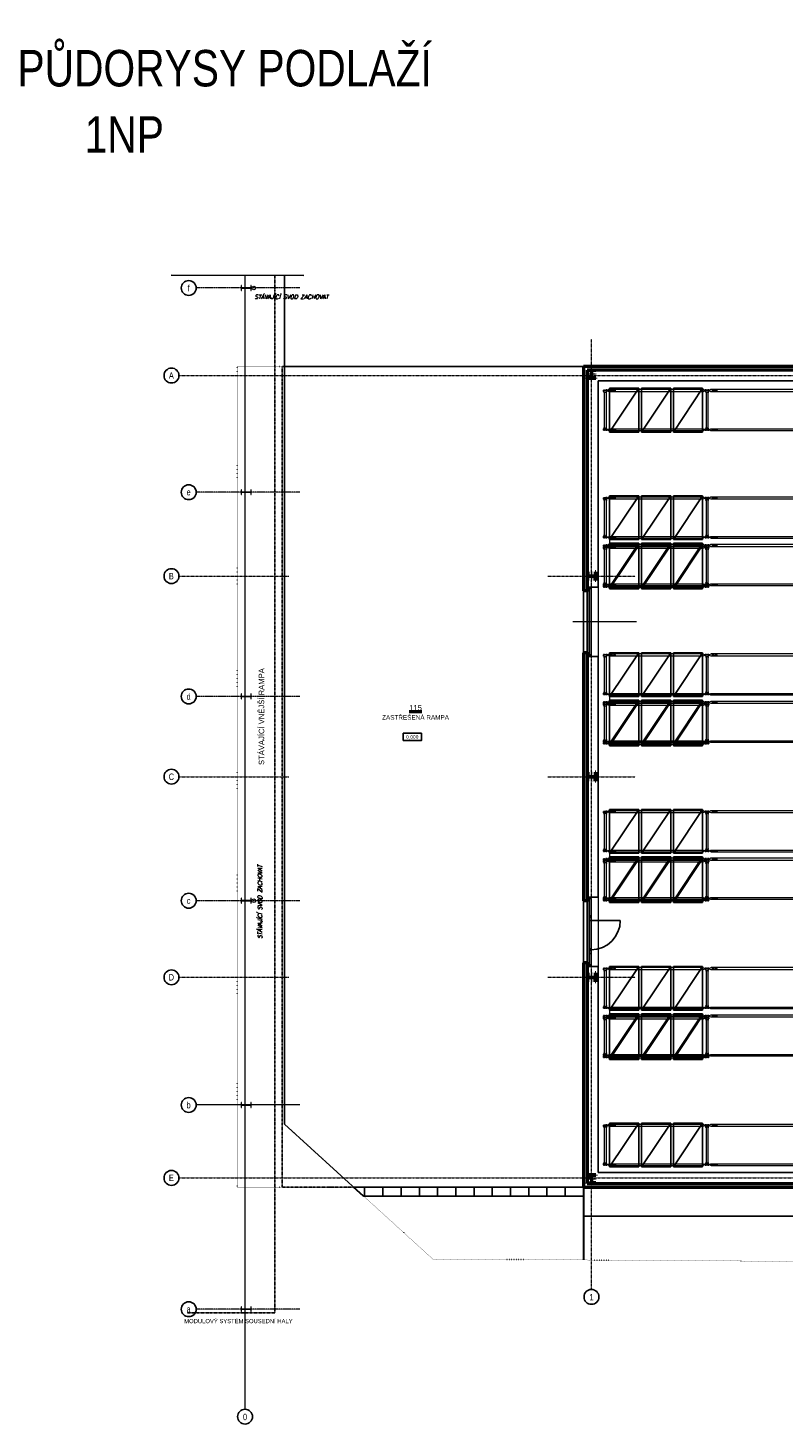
# Model space of a CAD drawing. Header units: millimetres. Extents: x -52574 to 8124, y -11597 to 32980.
# Tile 1 of 7: x -52574 to -31866, y -5299 to 32980. Entities that reach past the tile are written whole.
import ezdxf
from ezdxf.enums import TextEntityAlignment as Align

# ---------------------------------------------------------------- set-up
doc = ezdxf.new("R2010")
doc.units = ezdxf.units.MM
for name, pattern in [('DASHDOT', [25.4, 12.7, -6.35, 0, -6.35]), ('DGN Style 2', [56.260671, 33.756403, -22.504268]), ('DOT', [6.35, 0, -6.35]), ('HRANIČNÍ2', [22.225, 6.35, -3.175, 6.35, -3.175, 0, -3.175]), ('SPOJITÁ', [0])]:
    doc.linetypes.add(name, pattern=pattern)
for name, color, linetype, lineweight in [('10', 1, 'DASHDOT', 18), ('_STAVAJICI KCE', 9, 'Continuous', 9), ('CKDVERE_', 7, 'Continuous', 25), ('CKDVERE_OSY', 1, 'Continuous', 18), ('CKDVERE_PRAH', 7, 'Continuous', 25), ('CKDVERE_ZARUBNE_RAM', 5, 'Continuous', 25), ('CKKOTY_VYS', 3, 'Continuous', 25), ('CKPOPISM', 6, 'Continuous', 50), ('CKPOPISM_POPIS', 3, 'Continuous', 25), ('CKRASTR', 7, 'DASHDOT', 15), ('CKRASTR_POPIS', 3, 'Continuous', 25), ('CKSTENY_NADROVINOU', 7, 'DASHDOT', 25), ('CKSTENY_PODROVINOU', 7, 'Continuous', 25), ('CKSTENY_REZ', 6, 'Continuous', 50), ('CKTEXTY_MALE', 3, 'Continuous', 18), ('CSPROFILY_OSY', 1, 'DASHDOT', 18), ('CSPROFILY_REZY', 4, 'Continuous', 50), ('IN_C_TENKA', 7, 'Continuous', 18), ('pohledy', 7, 'Continuous', 25), ('R-IF_nosniky-silna', 240, 'Continuous', 0), ('základy', 5, 'Continuous', 30)]:
    doc.layers.add(name, color=color, linetype=linetype, lineweight=lineweight)
doc.layers.add('CKDVERE_DORAZ', color=7, linetype='DOT', lineweight=25, plot=False)
doc.layers.add('TECH-PALETY', color=8, linetype='Continuous')
doc.layers.add('TECH-STOJNY', color=5, linetype='Continuous')
doc.styles.add('_TCW_TXTSTY_E', font='SIMPLEX.SHX', dxfattribs={"height": 17.560974})
doc.styles.add('Arial', font='arial.ttf', dxfattribs={"width": 0.8})
doc.styles.add('ISO', font='isocpeur.ttf')
doc.styles.add('KURZIVA', font='italic__.ttf')
doc.styles.get("Standard").update_dxf_attribs({"font": 'arial.ttf'})
doc.linetypes.add('PRERUSENI', pattern='A,60,[100,CADKON.SHX,S=2.5,R=0,X=0,Y=0],-10', length=70)

# ---------------------------------------------------------------- blocks, each defined once
blk = doc.blocks.new('A$C2294005E')
at = {"layer": 'R-IF_nosniky-silna', "linetype": 'Continuous'}
for p, q in [((34, 39), (0, 39)), ((0, 39), (0, 25)), ((0, 25), (4, 25)), ((4, 25), (4, 35)), ((4, 35), (30, 35)), ((30, 35), (30, 21)), ((30, 21), (34, 21)), ((34, 25), (34, 39)), ((36, 25), (34, 25)), ((34, 25), (34, 25)), ((34, 21), (36, 21)), ((38, 25), (36, 25)), ((36, 21), (38, 21)), ((40, 26), (38, 25)), ((38, 21), (40, 20)), ((42, 26), (40, 26)), ((40, 20), (42, 20)), ((44, 26), (42, 26)), ((42, 20), (44, 20)), ((90, 49), (44, 26)), ((44, 20), (90, 1)), ((92, 49), (90, 49)), ((90, 1), (92, 1)), ((94, 49), (92, 49)), ((92, 1), (94, 1)), ((95, 50), (94, 49)), ((94, 1), (95, 0)), ((97, 50), (95, 50)), ((95, 0), (97, 0)), ((99, 50), (97, 50)), ((97, 0), (99, 0)), ((2660, 50), (99, 50)), ((99, 0), (2660, 0)), ((2662, 50), (2660, 50)), ((2660, 0), (2662, 0)), ((2664, 50), (2662, 50)), ((2662, 0), (2664, 0)), ((2666, 49), (2664, 50)), ((2664, 0), (2666, 1)), ((2667, 49), (2666, 49)), ((2666, 1), (2667, 1)), ((2669, 49), (2667, 49)), ((2667, 1), (2669, 1)), ((2715, 26), (2669, 49)), ((2669, 1), (2715, 20)), ((2717, 26), (2715, 26)), ((2715, 20), (2717, 20)), ((2719, 26), (2717, 26)), ((2717, 20), (2719, 20)), ((2721, 25), (2719, 26)), ((2719, 20), (2721, 21)), ((2723, 25), (2721, 25)), ((2721, 21), (2723, 21)), ((2725, 25), (2723, 25)), ((2723, 21), (2725, 21)), ((2726, 25), (2725, 25)), ((2725, 21), (2730, 21)), ((2759, 39), (2726, 39)), ((2726, 39), (2726, 25)), ((2730, 21), (2730, 35)), ((2730, 35), (2755, 35)), ((2755, 35), (2755, 25)), ((2755, 25), (2759, 25)), ((2759, 25), (2759, 39))]:
    blk.add_line(p, q, dxfattribs=at)
at = {"layer": 'R-IF_nosniky-silna', "linetype": 'SPOJITÁ', "style": '_TCW_TXTSTY_E'}
blk.add_text('Txx52-2700', height=17.6, dxfattribs=at).set_placement((119, 31), align=Align.TOP_LEFT)
blk = doc.blocks.new('A$C2FA15031')
at = {"layer": 'TECH-STOJNY', "lineweight": 13}
for p, q in [((0, 1111), (0, 1077)), ((1, 1077), (1, 1111)), ((1, 1074), (19, 1058)), ((20, 1059), (2, 1075)), ((22, 1115), (4, 1115)), ((4, 1113), (22, 1113)), ((17, 1045), (15, 1044)), ((15, 1043), (18, 1043)), ((19, 1038), (15, 1039)), ((15, 1038), (19, 1037)), ((19, 1037), (19, 1038)), ((20, 1056), (20, 1047)), ((21, 1047), (21, 1056)), ((24, 1111), (24, 1107)), ((26, 1107), (26, 1111)), ((32, 1105), (28, 1105)), ((28, 1103), (32, 1103)), ((36, 1105), (32, 1105)), ((32, 1103), (36, 1103)), ((40, 1107), (37, 1105)), ((38, 1104), (41, 1106)), ((50, 1107), (42, 1107)), ((42, 1106), (50, 1106)), ((54, 1104), (51, 1106)), ((52, 1107), (55, 1105)), ((56, 1105), (60, 1105)), ((60, 1103), (56, 1103)), ((60, 1105), (64, 1105)), ((64, 1103), (60, 1103)), ((66, 1107), (66, 1111)), ((68, 1111), (68, 1107)), ((70, 1115), (88, 1115)), ((88, 1113), (70, 1113)), ((71, 1047), (71, 1056)), ((72, 1059), (90, 1075)), ((72, 1056), (72, 1047)), ((91, 1074), (73, 1058)), ((73, 1038), (77, 1039)), ((77, 1038), (73, 1037)), ((73, 1037), (73, 1038)), ((77, 1043), (74, 1043)), ((75, 1045), (77, 1044)), ((91, 1077), (91, 1111)), ((92, 1111), (92, 1077)), ((2792, 1111), (2792, 1077)), ((2793, 1074), (2811, 1058)), ((2794, 1077), (2794, 1111)), ((2812, 1059), (2794, 1075)), ((2814, 1115), (2796, 1115)), ((2796, 1113), (2814, 1113)), ((2809, 1045), (2807, 1044)), ((2807, 1043), (2810, 1043)), ((2811, 1038), (2807, 1039)), ((2807, 1038), (2811, 1037)), ((2811, 1037), (2811, 1038)), ((2812, 1056), (2812, 1047)), ((2813, 1047), (2813, 1056)), ((2817, 1111), (2817, 1107)), ((2818, 1107), (2818, 1111)), ((2825, 1105), (2821, 1105)), ((2821, 1103), (2825, 1103)), ((2828, 1105), (2825, 1105)), ((2825, 1103), (2828, 1103)), ((2832, 1107), (2829, 1105)), ((2830, 1104), (2833, 1106)), ((2842, 1107), (2834, 1107)), ((2834, 1106), (2842, 1106)), ((2846, 1104), (2843, 1106)), ((2844, 1107), (2847, 1105)), ((2848, 1105), (2852, 1105)), ((2852, 1103), (2848, 1103)), ((2852, 1105), (2856, 1105)), ((2856, 1103), (2852, 1103)), ((2858, 1107), (2858, 1111)), ((2860, 1111), (2860, 1107)), ((2862, 1115), (2880, 1115)), ((2880, 1113), (2862, 1113)), ((2863, 1047), (2863, 1056)), ((2864, 1059), (2882, 1075)), ((2864, 1056), (2864, 1047)), ((2883, 1074), (2865, 1058)), ((2865, 1038), (2869, 1039)), ((2869, 1038), (2865, 1037)), ((2865, 1037), (2865, 1038)), ((2869, 1043), (2866, 1043)), ((2867, 1045), (2869, 1044)), ((2883, 1077), (2883, 1111)), ((2884, 1111), (2884, 1077)), ((0, 19), (0, 53)), ((1, 56), (19, 72)), ((1, 53), (1, 19)), ((20, 71), (2, 55)), ((4, 16), (22, 16)), ((22, 15), (4, 15)), ((15, 92), (19, 93)), ((19, 92), (15, 91)), ((15, 87), (18, 87)), ((17, 85), (15, 86)), ((19, 93), (19, 92)), ((20, 74), (20, 83)), ((21, 83), (21, 74)), ((24, 19), (24, 22)), ((26, 22), (26, 19)), ((28, 26), (32, 26)), ((32, 25), (28, 25)), ((32, 26), (36, 26)), ((36, 25), (32, 25)), ((40, 23), (37, 25)), ((38, 26), (41, 24)), ((42, 24), (50, 24)), ((50, 22), (42, 22)), ((54, 26), (51, 24)), ((52, 23), (55, 25)), ((60, 26), (56, 26)), ((56, 25), (60, 25)), ((64, 26), (60, 26)), ((60, 25), (64, 25)), ((66, 22), (66, 19)), ((68, 19), (68, 22)), ((88, 16), (70, 16)), ((70, 15), (88, 15)), ((71, 83), (71, 74)), ((72, 74), (72, 83)), ((72, 71), (90, 55)), ((77, 92), (73, 93)), ((73, 93), (73, 92)), ((73, 92), (77, 91)), ((91, 56), (73, 72)), ((77, 87), (74, 87)), ((75, 85), (77, 86)), ((91, 53), (91, 19)), ((92, 19), (92, 53)), ((2792, 19), (2792, 53)), ((2793, 56), (2811, 72)), ((2812, 71), (2794, 55)), ((2794, 53), (2794, 19)), ((2796, 16), (2814, 16)), ((2814, 15), (2796, 15)), ((2807, 92), (2811, 93)), ((2811, 92), (2807, 91)), ((2807, 87), (2810, 87)), ((2809, 85), (2807, 86)), ((2811, 93), (2811, 92)), ((2812, 74), (2812, 83)), ((2813, 83), (2813, 74)), ((2817, 19), (2817, 22)), ((2818, 22), (2818, 19)), ((2821, 26), (2825, 26)), ((2825, 25), (2821, 25)), ((2825, 26), (2828, 26)), ((2828, 25), (2825, 25)), ((2832, 23), (2829, 25)), ((2830, 26), (2833, 24)), ((2834, 24), (2842, 24)), ((2842, 22), (2834, 22)), ((2846, 26), (2843, 24)), ((2844, 23), (2847, 25)), ((2852, 26), (2848, 26)), ((2848, 25), (2852, 25)), ((2856, 26), (2852, 26)), ((2852, 25), (2856, 25)), ((2858, 22), (2858, 19)), ((2860, 19), (2860, 22)), ((2880, 16), (2862, 16)), ((2862, 15), (2880, 15)), ((2863, 83), (2863, 74)), ((2864, 74), (2864, 83)), ((2864, 71), (2882, 55)), ((2869, 92), (2865, 93)), ((2865, 93), (2865, 92)), ((2865, 92), (2869, 91)), ((2883, 56), (2865, 72)), ((2869, 87), (2866, 87)), ((2867, 85), (2869, 86)), ((2883, 53), (2883, 19)), ((2884, 19), (2884, 53))]:
    blk.add_line(p, q, dxfattribs=at)
at = {"layer": 'TECH-STOJNY', "linetype": 'Continuous', "lineweight": 0}
for p, q in [((21, 1062), (71, 1062)), ((21, 1062), (21, 68)), ((27, 1105), (27, 1104)), ((34, 1105), (34, 1103)), ((58, 1105), (58, 1103)), ((65, 1105), (65, 1104)), ((71, 1062), (71, 68)), ((2813, 1062), (2863, 1062)), ((2813, 1062), (2813, 68)), ((2819, 1105), (2819, 1104)), ((2826, 1105), (2826, 1103)), ((2850, 1105), (2850, 1103)), ((2857, 1105), (2857, 1104)), ((2863, 1062), (2863, 68)), ((21, 68), (71, 68)), ((34, 25), (34, 26)), ((58, 25), (58, 26)), ((65, 25), (65, 26)), ((2813, 68), (2863, 68)), ((2826, 25), (2826, 26)), ((2850, 25), (2850, 26))]:
    blk.add_line(p, q, dxfattribs=at)
at = {"layer": 'TECH-STOJNY', "linetype": 'DGN Style 2', "lineweight": 0, "flags": 128}
for points in [[(17, 1113), (9, 1113), (9, 1115), (17, 1115)], [(75, 1113), (83, 1113), (83, 1115), (75, 1115)], [(2809, 1113), (2801, 1113), (2801, 1115), (2809, 1115)], [(2867, 1113), (2875, 1113), (2875, 1115), (2867, 1115)], [(1, 41), (0, 41), (0, 30), (1, 30)], [(17, 16), (9, 16), (9, 15), (17, 15)], [(75, 16), (83, 16), (83, 15), (75, 15)], [(91, 41), (92, 41), (92, 30), (91, 30)], [(2794, 41), (2792, 41), (2792, 30), (2794, 30)], [(2809, 16), (2801, 16), (2801, 15), (2809, 15)], [(2867, 16), (2875, 16), (2875, 15), (2867, 15)], [(2883, 41), (2884, 41), (2884, 30), (2883, 30)]]:
    blk.add_lwpolyline(points, close=True, dxfattribs=at)
at = {"layer": 'TECH-STOJNY', "linetype": 'DGN Style 2', "flags": 128}
for points in [[(21, 1047), (20, 1047), (20, 1056), (21, 1056)], [(71, 1047), (72, 1047), (72, 1056), (71, 1056)], [(2813, 1047), (2812, 1047), (2812, 1056), (2813, 1056)], [(2863, 1047), (2864, 1047), (2864, 1056), (2863, 1056)], [(21, 83), (20, 83), (20, 74), (21, 74)], [(71, 83), (72, 83), (72, 74), (71, 74)], [(2813, 83), (2812, 83), (2812, 74), (2813, 74)], [(2863, 83), (2864, 83), (2864, 74), (2863, 74)]]:
    blk.add_lwpolyline(points, close=True, dxfattribs=at)
at = {"layer": 'TECH-STOJNY', "linetype": 'Continuous', "lineweight": 13}
for centre, radius, start, end in [((4, 1111), 4, 90, 180), ((4, 1111), 2.5, 90, 180), ((16, 1056), 3.5, 0, 37.9772), ((22, 1111), 4, 0, 90), ((64, 1107), 4, 270, 0), ((64, 1107), 2.5, 270, 0), ((70, 1111), 2.5, 90, 180), ((76, 1055), 5, 142.0228, 180), ((87, 1077), 3.5, 322.0228, 0), ((87, 1077), 5, 322.0228, 0), ((2796, 1111), 4, 90, 180), ((2796, 1111), 2.5, 90, 180), ((2808, 1056), 3.5, 0, 37.9772), ((2814, 1111), 4, 0, 90), ((2856, 1107), 4, 270, 0), ((2856, 1107), 2.5, 270, 0), ((2862, 1111), 2.5, 90, 180), ((2868, 1055), 5, 142.0228, 180), ((2879, 1077), 3.5, 322.0228, 0), ((2879, 1077), 5, 322.0228, 0), ((4, 19), 4, 180, 270), ((4, 19), 2.5, 180, 270), ((16, 74), 3.5, 322.0228, 0), ((22, 19), 4, 270, 0), ((64, 22), 4, 0, 90), ((64, 22), 2.5, 0, 90), ((70, 19), 2.5, 180, 270), ((76, 75), 5, 180, 217.9772), ((87, 53), 3.5, 0, 37.9772), ((87, 53), 5, 0, 37.9772), ((2796, 19), 4, 180, 270), ((2796, 19), 2.5, 180, 270), ((2808, 74), 3.5, 322.0228, 0), ((2814, 19), 4, 270, 0), ((2856, 22), 4, 0, 90), ((2856, 22), 2.5, 0, 90), ((2862, 19), 2.5, 180, 270), ((2868, 75), 5, 180, 217.9772), ((2879, 53), 3.5, 0, 37.9772), ((2879, 53), 5, 0, 37.9772)]:
    blk.add_arc(centre, radius, start, end, dxfattribs=at)
at = {"layer": 'TECH-STOJNY', "linetype": 'Continuous', "lineweight": 13, "extrusion": (0, 0, -1)}
for centre, radius, start, end in [((-5, 1077), 5, 322.0228, 0), ((-5, 1077), 3.5, 322.0228, 0), ((-16, 1055), 5, 142.0228, 180), ((-22, 1111), 2.5, 90, 180), ((-28, 1107), 4, 270, 0), ((-28, 1107), 2.5, 270, 0), ((-70, 1111), 4, 0, 90), ((-76, 1056), 3.5, 0, 37.9772), ((-88, 1111), 4, 90, 180), ((-88, 1111), 2.5, 90, 180), ((-2797, 1077), 5, 322.0228, 0), ((-2797, 1077), 3.5, 322.0228, 0), ((-2808, 1055), 5, 142.0228, 180), ((-2814, 1111), 2.5, 90, 180), ((-2821, 1107), 4, 270, 0), ((-2821, 1107), 2.5, 270, 0), ((-2862, 1111), 4, 0, 90), ((-2868, 1056), 3.5, 0, 37.9772), ((-2880, 1111), 4, 90, 180), ((-2880, 1111), 2.5, 90, 180), ((-5, 53), 5, 0, 37.9772), ((-5, 53), 3.5, 0, 37.9772), ((-16, 75), 5, 180, 217.9772), ((-22, 19), 2.5, 180, 270), ((-28, 22), 4, 0, 90), ((-28, 22), 2.5, 0, 90), ((-70, 19), 4, 270, 0), ((-76, 74), 3.5, 322.0228, 0), ((-88, 19), 4, 180, 270), ((-88, 19), 2.5, 180, 270), ((-2797, 53), 5, 0, 37.9772), ((-2797, 53), 3.5, 0, 37.9772), ((-2808, 75), 5, 180, 217.9772), ((-2814, 19), 2.5, 180, 270), ((-2821, 22), 4, 0, 90), ((-2821, 22), 2.5, 0, 90), ((-2862, 19), 4, 270, 0), ((-2868, 74), 3.5, 322.0228, 0), ((-2880, 19), 4, 180, 270), ((-2880, 19), 2.5, 180, 270)]:
    blk.add_arc(centre, radius, start, end, dxfattribs=at)
at = {"layer": 'TECH-STOJNY', "lineweight": 13}
for centre, radius, start, end in [((15, 1041), 3.48, 91.0523, 268.9355), ((17, 1047), 4, 277.8452, 0), ((36, 1107), 3.75, 270, 300), ((42, 1104), 3.75, 90, 120), ((50, 1104), 2.25, 60, 90), ((56, 1107), 2.25, 240, 270), ((75, 1047), 2.5, 180, 262.9908), ((77, 1041), 1.98, 268.9676, 92.1963), ((2807, 1041), 3.48, 91.0523, 268.9355), ((2809, 1047), 4, 277.8452, 0), ((2828, 1107), 3.75, 270, 300), ((2834, 1104), 3.75, 90, 120), ((2842, 1104), 2.25, 60, 90), ((2848, 1107), 2.25, 240, 270), ((2867, 1047), 2.5, 180, 262.9908), ((2869, 1041), 1.98, 268.9676, 92.1963), ((15, 89), 3.48, 91.0645, 268.9477), ((17, 83), 4, 0, 82.1548), ((36, 23), 3.75, 60, 90), ((42, 26), 3.75, 240, 270), ((50, 26), 2.25, 270, 300), ((56, 23), 2.25, 90, 120), ((75, 83), 2.5, 97.0092, 180), ((77, 89), 1.98, 267.8037, 91.0324), ((2807, 89), 3.48, 91.0645, 268.9477), ((2809, 83), 4, 0, 82.1548), ((2828, 23), 3.75, 60, 90), ((2834, 26), 3.75, 240, 270), ((2842, 26), 2.25, 270, 300), ((2848, 23), 2.25, 90, 120), ((2867, 83), 2.5, 97.0092, 180), ((2869, 89), 1.98, 267.8037, 91.0324)]:
    blk.add_arc(centre, radius, start, end, dxfattribs=at)
at = {"layer": 'TECH-STOJNY', "lineweight": 13, "extrusion": (0, 0, -1)}
for centre, radius, start, end in [((-15, 1041), 1.98, 268.9676, 92.1963), ((-17, 1047), 2.5, 180, 262.9908), ((-36, 1107), 2.25, 240, 270), ((-42, 1104), 2.25, 60, 90), ((-50, 1104), 3.75, 90, 120), ((-56, 1107), 3.75, 270, 300), ((-75, 1047), 4, 277.8452, 0), ((-77, 1041), 3.48, 91.0523, 268.9355), ((-2807, 1041), 1.98, 268.9676, 92.1963), ((-2809, 1047), 2.5, 180, 262.9908), ((-2828, 1107), 2.25, 240, 270), ((-2834, 1104), 2.25, 60, 90), ((-2842, 1104), 3.75, 90, 120), ((-2848, 1107), 3.75, 270, 300), ((-2867, 1047), 4, 277.8452, 0), ((-2869, 1041), 3.48, 91.0523, 268.9355), ((-15, 89), 1.98, 267.8037, 91.0324), ((-17, 83), 2.5, 97.0092, 180), ((-36, 23), 2.25, 90, 120), ((-42, 26), 2.25, 270, 300), ((-50, 26), 3.75, 240, 270), ((-56, 23), 3.75, 60, 90), ((-75, 83), 4, 0, 82.1548), ((-77, 89), 3.48, 91.0645, 268.9477), ((-2807, 89), 1.98, 267.8037, 91.0324), ((-2809, 83), 2.5, 97.0092, 180), ((-2828, 23), 2.25, 90, 120), ((-2834, 26), 2.25, 270, 300), ((-2842, 26), 3.75, 240, 270), ((-2848, 23), 3.75, 60, 90), ((-2867, 83), 4, 0, 82.1548), ((-2869, 89), 3.48, 91.0645, 268.9477)]:
    blk.add_arc(centre, radius, start, end, dxfattribs=at)
at = {"color": 7, "linetype": 'DGN Style 2', "lineweight": 0}
blk.add_blockref('A$C2294005E', (62, 1080), dxfattribs=at)
at = {"color": 7, "linetype": 'DGN Style 2', "lineweight": 0, "xscale": -1, "rotation": 180}
blk.add_blockref('A$C2294005E', (62, 50), dxfattribs=at)
blk = doc.blocks.new('A$C632067E8')
at = {"layer": 'TECH-PALETY'}
for p, q in [((967, 2500), (167, 2500)), ((167, 1300), (967, 2500)), ((167, 2500), (167, 1300)), ((967, 1300), (967, 2500)), ((1042, 2500), (1042, 1300)), ((1042, 1300), (1842, 2500)), ((1842, 2500), (1042, 2500)), ((1842, 1300), (1842, 2500)), ((1917, 1300), (2717, 2500)), ((1917, 2500), (1917, 1300)), ((2717, 2500), (1917, 2500)), ((2717, 1300), (2717, 2500)), ((42847, 2500), (42047, 2500)), ((42047, 1300), (42847, 2500)), ((42047, 2500), (42047, 1300)), ((42847, 1300), (42847, 2500)), ((42922, 2500), (42922, 1300)), ((42922, 1300), (43722, 2500)), ((43722, 2500), (42922, 2500)), ((43722, 1300), (43722, 2500)), ((43797, 1300), (44597, 2500)), ((43797, 2500), (43797, 1300)), ((44597, 2500), (43797, 2500)), ((44597, 1300), (44597, 2500)), ((167, 1300), (967, 1300)), ((967, 1200), (167, 1200)), ((167, 0), (967, 1200)), ((167, 1200), (167, 0)), ((967, 0), (967, 1200)), ((1042, 1300), (1842, 1300)), ((1042, 1200), (1042, 0)), ((1042, 0), (1842, 1200)), ((1842, 1200), (1042, 1200)), ((1842, 0), (1842, 1200)), ((1917, 1300), (2717, 1300)), ((1917, 0), (2717, 1200)), ((1917, 1200), (1917, 0)), ((2717, 1200), (1917, 1200)), ((2717, 0), (2717, 1200)), ((42047, 1300), (42847, 1300)), ((42847, 1200), (42047, 1200)), ((42047, 0), (42847, 1200)), ((42047, 1200), (42047, 0)), ((42847, 0), (42847, 1200)), ((42922, 1300), (43722, 1300)), ((42922, 1200), (42922, 0)), ((42922, 0), (43722, 1200)), ((43722, 1200), (42922, 1200)), ((43722, 0), (43722, 1200)), ((43797, 1300), (44597, 1300)), ((43797, 0), (44597, 1200)), ((43797, 1200), (43797, 0)), ((44597, 1200), (43797, 1200)), ((44597, 0), (44597, 1200)), ((167, 0), (967, 0)), ((1042, 0), (1842, 0)), ((1917, 0), (2717, 0)), ((42047, 0), (42847, 0)), ((42922, 0), (43722, 0)), ((43797, 0), (44597, 0))]:
    blk.add_line(p, q, dxfattribs=at)
at = {"color": 7, "linetype": 'DGN Style 2', "lineweight": 0}
for p in [(0, 1335), (2792, 1335), (5584, 1335), (8376, 1335), (11168, 1335), (13960, 1335), (16752, 1335), (19544, 1335), (22336, 1335), (25128, 1335), (27920, 1335), (30712, 1335), (33504, 1335), (36296, 1335), (39088, 1335), (41880, 1335), (0, 35), (2792, 35), (5584, 35), (8376, 35), (11168, 35), (13960, 35), (16752, 35), (19544, 35), (22336, 35), (25128, 35), (27920, 35), (30712, 35), (33504, 35), (36296, 35), (39088, 35), (41880, 35)]:
    blk.add_blockref('A$C2FA15031', p, dxfattribs=at)
blk = doc.blocks.new('CK_S_EXT_HEAHEA240')
for p, q in [((-120, 115), (120, 115)), ((-120, 115), (-120, 103)), ((-120, 103), (-24.75, 103)), ((-3.75, -82), (-3.75, 82)), ((3.75, -82), (3.75, 82)), ((120, 103), (24.75, 103)), ((120, 115), (120, 103)), ((-120, -115), (-120, -103)), ((-120, -103), (-24.75, -103)), ((-120, -115), (120, -115)), ((120, -103), (24.75, -103)), ((120, -115), (120, -103))]:
    blk.add_line(p, q)
for centre, start, end in [((-24.75, 82), 0, 90), ((24.75, 82), 90, 180), ((-24.75, -82), 270, 0), ((24.75, -82), 180, 270)]:
    blk.add_arc(centre, 21, start, end)
blk = doc.blocks.new('*U12')
at = {"color": 0, "linetype": 'ByBlock', "lineweight": -2}
blk.add_lwpolyline([(-5, -2), (5, -2), (5, 2), (-5, 2), (-5, -2)], dxfattribs=at)
blk = doc.blocks.new('CKBL2010716104239', base_point=(56620, 80819))

msp = doc.modelspace()

# ---------------------------------------------------------------- linework, layer by layer
at = {"color": 7, "linetype": 'Continuous', "lineweight": 0}
for p, q in [((8124, 23300), (-36940, 23300)), ((-36940, 23300), (-36940, 1600)), ((-36623, 18950), (-36623, 18800)), ((-36623, 14650), (-36623, 14500)), ((-36623, 10350), (-36623, 10200)), ((-36623, 6050), (-36623, 5900)), ((-36940, 1600), (8124, 1600))]:
    msp.add_line(p, q, dxfattribs=at)
at = {"layer": '10', "color": 7, "linetype": 'HRANIČNÍ2', "ltscale": 2}
for p, q in [((-45120, 25850), (-47960, 25850)), ((-45120, 20250), (-47960, 20250)), ((-45120, 14650), (-47960, 14650)), ((-45120, 9050), (-47960, 9050)), ((-45120, -2150), (-47960, -2150))]:
    msp.add_line(p, q, dxfattribs=at)
at = {"layer": '10', "color": 7, "linetype": 'Continuous', "ltscale": 2}
msp.add_line((-45120, 3450), (-47960, 3450), dxfattribs=at)
at = {"layer": '_STAVAJICI KCE', "color": 7}
for points in [[(-46715, 25783), (-46715, 25832, -0.414214), (-46700, 25847), (-46480, 25847, -0.414214), (-46465, 25832), (-46465, 25783), (-46455, 25783), (-46455, 25918), (-46465, 25918), (-46465, 25868, -0.414214), (-46480, 25853), (-46700, 25853, -0.414214), (-46715, 25868), (-46715, 25918), (-46725, 25918), (-46725, 25783)], [(-46715, 20183), (-46715, 20232, -0.414214), (-46700, 20247), (-46480, 20247, -0.414214), (-46465, 20232), (-46465, 20183), (-46455, 20183), (-46455, 20318), (-46465, 20318), (-46465, 20268, -0.414214), (-46480, 20253), (-46700, 20253, -0.414214), (-46715, 20268), (-46715, 20318), (-46725, 20318), (-46725, 20183)], [(-46715, 14583), (-46715, 14632, -0.414214), (-46700, 14647), (-46480, 14647, -0.414214), (-46465, 14632), (-46465, 14583), (-46455, 14583), (-46455, 14718), (-46465, 14718), (-46465, 14668, -0.414214), (-46480, 14653), (-46700, 14653, -0.414214), (-46715, 14668), (-46715, 14718), (-46725, 14718), (-46725, 14583)], [(-46715, 8983), (-46715, 9032, -0.414214), (-46700, 9047), (-46480, 9047, -0.414214), (-46465, 9032), (-46465, 8983), (-46455, 8983), (-46455, 9118), (-46465, 9118), (-46465, 9068, -0.414214), (-46480, 9053), (-46700, 9053, -0.414214), (-46715, 9068), (-46715, 9118), (-46725, 9118), (-46725, 8983)], [(-46715, 3383), (-46715, 3432, -0.414214), (-46700, 3447), (-46480, 3447, -0.414214), (-46465, 3432), (-46465, 3383), (-46455, 3383), (-46455, 3518), (-46465, 3518), (-46465, 3468, -0.414214), (-46480, 3453), (-46700, 3453, -0.414214), (-46715, 3468), (-46715, 3518), (-46725, 3518), (-46725, 3383)], [(-46715, -2217), (-46715, -2168, -0.414214), (-46700, -2153), (-46480, -2153, -0.414214), (-46465, -2168), (-46465, -2217), (-46455, -2217), (-46455, -2082), (-46465, -2082), (-46465, -2132, -0.414214), (-46480, -2147), (-46700, -2147, -0.414214), (-46715, -2132), (-46715, -2082), (-46725, -2082), (-46725, -2217)]]:
    msp.add_lwpolyline(points, format="xyb", close=True, dxfattribs=at)
at = {"layer": 'CKDVERE_', "color": 7}
for p, q in [((-37180, 17610), (-37180, 15790)), ((-37180, 17610), (-37130, 17610)), ((-37130, 17610), (-37130, 15790)), ((-37180, 15790), (-37130, 15790)), ((-37180, 9110), (-37180, 7290)), ((-37180, 9110), (-37130, 9110)), ((-37130, 9110), (-37130, 7290)), ((-37130, 8506), (-36330, 8506)), ((-37180, 7290), (-37130, 7290))]:
    msp.add_line(p, q, dxfattribs=at)
msp.add_arc((-37130, 8506), 800, 270, 0, dxfattribs=at)
at = {"layer": 'CKDVERE_DORAZ', "color": 7}
for p, q in [((-37340, 23700), (-46840, 23700)), ((-46840, 23700), (-46840, 1200)), ((-37240, 17600), (-37240, 15800)), ((-37240, 9100), (-37240, 7300)), ((-37340, 1200), (-46840, 1200))]:
    msp.add_line(p, q, dxfattribs=at)
at = {"layer": 'CKDVERE_OSY', "color": 7}
msp.add_line((-35890, 16700), (-37634, 16700), dxfattribs=at)
at = {"layer": 'CKDVERE_PRAH', "color": 7}
for p, q in [((-37180, 8506), (-37180, 7606)), ((-37130, 8506), (-37130, 7606))]:
    msp.add_line(p, q, dxfattribs=at)
at = {"layer": 'CKDVERE_ZARUBNE_RAM', "color": 7}
for p, q in [((-37080, 17650), (-37230, 17650)), ((-37230, 17550), (-37230, 17650)), ((-37230, 17550), (-37190, 17550)), ((-37190, 17590), (-37190, 17550)), ((-37230, 15850), (-37230, 15750)), ((-37230, 15850), (-37190, 15850)), ((-37080, 15750), (-37230, 15750)), ((-37190, 15810), (-37190, 15850)), ((-37080, 9150), (-37230, 9150)), ((-37230, 9050), (-37230, 9150)), ((-37230, 9050), (-37190, 9050)), ((-37190, 9090), (-37190, 9050)), ((-37180, 8506), (-37180, 8606)), ((-37180, 8606), (-37130, 8606)), ((-37130, 8506), (-37180, 8506)), ((-37130, 8606), (-37130, 8506)), ((-37180, 7706), (-37130, 7706)), ((-37180, 7606), (-37180, 7706)), ((-37130, 7706), (-37130, 7606)), ((-37230, 7350), (-37230, 7250)), ((-37230, 7350), (-37190, 7350)), ((-37190, 7310), (-37190, 7350)), ((-37130, 7606), (-37180, 7606)), ((-37080, 7250), (-37230, 7250))]:
    msp.add_line(p, q, dxfattribs=at)
at = {"layer": 'CKRASTR', "color": 7, "linetype": 'Continuous'}
msp.add_line((-46620, -4891), (-46620, 26197), dxfattribs=at)
at = {"layer": 'CKRASTR', "color": 7}
for p, q in [((-37120, -1608), (-37120, 24450)), ((-48433, 23450), (5880, 23450)), ((-48433, 17950), (-45420, 17950)), ((-38320, 17950), (-35920, 17950)), ((-48433, 12450), (-45420, 12450)), ((-38320, 12450), (-35920, 12450)), ((-48433, 6950), (-45420, 6950)), ((-38320, 6950), (-35920, 6950)), ((-48433, 1450), (-11120, 1450))]:
    msp.add_line(p, q, dxfattribs=at)
at = {"layer": 'CKRASTR_POPIS', "color": 7}
for centre in [(-48164, 25850), (-48637, 23450), (-48164, 20250), (-48637, 17950), (-48164, 14650), (-48637, 12450), (-48164, 9050), (-48637, 6950), (-48164, 3450), (-48637, 1450), (-37120, -1812), (-48164, -2150), (-46620, -5095)]:
    msp.add_circle(centre, 204, dxfattribs=at)
at = {"layer": 'CKSTENY_NADROVINOU', "color": 7}
for p, q in [((-45800, -2250), (-45800, 26196)), ((-37340, 23700), (-45601, 23700)), ((-45601, 1200), (-45601, 23700)), ((-37340, 1200), (-45601, 1200)), ((-45800, -2250), (-48205, -2250))]:
    msp.add_line(p, q, dxfattribs=at)
at = {"layer": 'CKSTENY_PODROVINOU', "color": 7}
for p, q in [((-45539, 26197), (-45540, 2927)), ((-37340, 23700), (-45540, 23700)), ((-36940, 23300), (4700, 23300)), ((-36940, 17650), (-36940, 23300)), ((-37340, 15850), (-37340, 17550)), ((-37240, 15850), (-37240, 17550)), ((-36940, 9150), (-36940, 15750)), ((-37340, 7350), (-37340, 9050)), ((-37240, 7350), (-37240, 9050)), ((-37180, 7706), (-37180, 8606)), ((-37130, 7706), (-37130, 8606)), ((-36940, 1600), (-36940, 7250)), ((-45540, 2927), (-43368, 950)), ((-405, 1600), (-36940, 1600)), ((-37340, 1200), (-43642, 1200)), ((-37340, 950), (-43368, 950))]:
    msp.add_line(p, q, dxfattribs=at)
at = {"layer": 'CKSTENY_REZ', "color": 7}
for p, q in [((5100, 23700), (-37340, 23700)), ((-37340, 23700), (-37340, 17550)), ((5000, 23600), (-37240, 23600)), ((-37240, 23600), (-37240, 17550)), ((-37240, 17550), (-37340, 17550)), ((-37340, 15850), (-37340, 9050)), ((-37240, 15850), (-37340, 15850)), ((-37240, 15850), (-37240, 9050)), ((-37240, 9050), (-37340, 9050)), ((-37130, 8606), (-37180, 8606)), ((-37130, 7706), (-37180, 7706)), ((-37340, 7350), (-37340, 1200)), ((-37240, 7350), (-37340, 7350)), ((-37240, 7350), (-37240, 1300)), ((-37340, 1200), (-11840, 1200)), ((-37240, 1300), (-405, 1300))]:
    msp.add_line(p, q, dxfattribs=at)
at = {"layer": 'CSPROFILY_OSY', "color": 7}
for p, q in [((-36990, 23485), (-37250, 23485)), ((-37120, 23645), (-37120, 23360)), ((-37120, 18080), (-37120, 17820)), ((-37245, 17950), (-36995, 17950)), ((-37245, 12450), (-36995, 12450)), ((-37120, 12580), (-37120, 12320)), ((-37245, 6950), (-36995, 6950)), ((-37120, 7080), (-37120, 6820)), ((-37120, 1540), (-37120, 1290)), ((-36990, 1415), (-37250, 1415))]:
    msp.add_line(p, q, dxfattribs=at)
at = {"layer": 'IN_C_TENKA', "color": 7}
for centre in [(-46380, 25850), (-46380, 9050)]:
    msp.add_circle(centre, 50, dxfattribs=at)
at = {"layer": 'pohledy', "color": 7, "linetype": 'PRERUSENI'}
msp.add_line((-48647, 26199), (-45006, 26196), dxfattribs=at)
at = {"layer": 'pohledy', "color": 7}
for p, q in [((-37240, 17650), (-36940, 17650)), ((-37240, 15750), (-36940, 15750)), ((-37240, 9150), (-36940, 9150)), ((-37240, 7250), (-36940, 7250)), ((-43340, 1200), (-43340, 950)), ((-42840, 1200), (-42840, 950)), ((-42340, 1200), (-42340, 950)), ((-41840, 1200), (-41840, 950)), ((-41340, 1200), (-41340, 950)), ((-40840, 1200), (-40840, 950)), ((-40340, 1200), (-40340, 950)), ((-39840, 1200), (-39840, 950)), ((-39340, 1200), (-39340, 950)), ((-38840, 1200), (-38840, 950)), ((-38340, 1200), (-38340, 950)), ((-37840, 1200), (-37840, 950)), ((-37340, 1200), (-37340, 400)), ((-37340, 400), (-12640, 400))]:
    msp.add_line(p, q, dxfattribs=at)
at = {"layer": 'pohledy', "color": 7, "linetype": 'DOT', "ltscale": 2}
for p, q in [((-41472, -775), (-45540, 2927)), ((-41472, -775), (-37340, -800)), ((-37340, -800), (-24002, -887))]:
    msp.add_line(p, q, dxfattribs=at)
at = {"layer": 'TECH-PALETY', "color": 7}
for p, q in [((-36623, 21900), (-35823, 23100)), ((-36623, 23100), (-36623, 21900)), ((-36623, 21900), (-35823, 23100)), ((-36623, 23100), (-36623, 21900)), ((-35823, 23100), (-36623, 23100)), ((-35823, 23100), (-36623, 23100)), ((-35823, 21900), (-35823, 23100)), ((-35823, 21900), (-35823, 23100)), ((-35748, 21900), (-34948, 23100)), ((-35748, 21900), (-34948, 23100)), ((-35748, 23100), (-35748, 21900)), ((-35748, 23100), (-35748, 21900)), ((-34948, 23100), (-35748, 23100)), ((-34948, 23100), (-35748, 23100)), ((-34948, 21900), (-34948, 23100)), ((-34948, 21900), (-34948, 23100)), ((-34873, 21900), (-34073, 23100)), ((-34073, 23100), (-34873, 23100)), ((-34873, 21900), (-34073, 23100)), ((-34073, 23100), (-34873, 23100)), ((-34873, 23100), (-34873, 21900)), ((-34873, 23100), (-34873, 21900)), ((-34073, 21900), (-34073, 23100)), ((-34073, 21900), (-34073, 23100)), ((-36623, 21900), (-35823, 21900)), ((-36623, 21900), (-35823, 21900)), ((-35748, 21900), (-34948, 21900)), ((-35748, 21900), (-34948, 21900)), ((-34873, 21900), (-34073, 21900)), ((-34873, 21900), (-34073, 21900)), ((-36623, 18950), (-35823, 20150)), ((-36623, 20150), (-36623, 18950)), ((-35823, 20150), (-36623, 20150)), ((-35823, 18950), (-35823, 20150)), ((-35748, 20150), (-35748, 18950)), ((-35748, 18950), (-34948, 20150)), ((-34948, 20150), (-35748, 20150)), ((-34948, 18950), (-34948, 20150)), ((-34873, 18950), (-34073, 20150)), ((-34073, 20150), (-34873, 20150)), ((-34873, 20150), (-34873, 18950)), ((-34073, 18950), (-34073, 20150)), ((-36623, 18950), (-35823, 18950)), ((-36623, 17600), (-35823, 18800)), ((-36623, 18800), (-36623, 17600)), ((-35823, 18800), (-36623, 18800)), ((-35823, 17600), (-35823, 18800)), ((-35748, 18950), (-34948, 18950)), ((-35748, 17600), (-34948, 18800)), ((-35748, 18800), (-35748, 17600)), ((-34948, 18800), (-35748, 18800)), ((-34948, 17600), (-34948, 18800)), ((-34873, 18950), (-34073, 18950)), ((-34873, 17600), (-34073, 18800)), ((-34073, 18800), (-34873, 18800)), ((-34873, 18800), (-34873, 17600)), ((-34073, 17600), (-34073, 18800)), ((-36623, 17600), (-35823, 17600)), ((-35748, 17600), (-34948, 17600)), ((-34873, 17600), (-34073, 17600)), ((-36623, 14650), (-35823, 15850)), ((-36623, 15850), (-36623, 14650)), ((-35823, 15850), (-36623, 15850)), ((-35823, 14650), (-35823, 15850)), ((-35748, 14650), (-34948, 15850)), ((-34948, 15850), (-35748, 15850)), ((-35748, 15850), (-35748, 14650)), ((-34948, 14650), (-34948, 15850)), ((-34873, 14650), (-34073, 15850)), ((-34073, 15850), (-34873, 15850)), ((-34873, 15850), (-34873, 14650)), ((-34073, 14650), (-34073, 15850)), ((-36623, 14650), (-35823, 14650)), ((-35748, 14650), (-34948, 14650)), ((-34873, 14650), (-34073, 14650)), ((-36623, 13300), (-35823, 14500)), ((-36623, 14500), (-36623, 13300)), ((-35823, 14500), (-36623, 14500)), ((-35823, 13300), (-35823, 14500)), ((-35748, 13300), (-34948, 14500)), ((-35748, 14500), (-35748, 13300)), ((-34948, 14500), (-35748, 14500)), ((-34948, 13300), (-34948, 14500)), ((-34873, 13300), (-34073, 14500)), ((-34073, 14500), (-34873, 14500)), ((-34873, 14500), (-34873, 13300)), ((-34073, 13300), (-34073, 14500)), ((-36623, 13300), (-35823, 13300)), ((-35748, 13300), (-34948, 13300)), ((-34873, 13300), (-34073, 13300)), ((-36623, 10350), (-35823, 11550)), ((-36623, 11550), (-36623, 10350)), ((-35823, 11550), (-36623, 11550)), ((-35823, 10350), (-35823, 11550)), ((-35748, 10350), (-34948, 11550)), ((-34948, 11550), (-35748, 11550)), ((-35748, 11550), (-35748, 10350)), ((-34948, 10350), (-34948, 11550)), ((-34873, 10350), (-34073, 11550)), ((-34073, 11550), (-34873, 11550)), ((-34873, 11550), (-34873, 10350)), ((-34073, 10350), (-34073, 11550)), ((-36623, 10350), (-35823, 10350)), ((-35748, 10350), (-34948, 10350)), ((-34873, 10350), (-34073, 10350)), ((-36623, 9000), (-35823, 10200)), ((-36623, 10200), (-36623, 9000)), ((-35823, 10200), (-36623, 10200)), ((-35823, 9000), (-35823, 10200)), ((-35748, 9000), (-34948, 10200)), ((-35748, 10200), (-35748, 9000)), ((-34948, 10200), (-35748, 10200)), ((-34948, 9000), (-34948, 10200)), ((-34873, 9000), (-34073, 10200)), ((-34873, 10200), (-34873, 9000)), ((-34073, 10200), (-34873, 10200)), ((-34073, 9000), (-34073, 10200)), ((-36623, 9000), (-35823, 9000)), ((-35748, 9000), (-34948, 9000)), ((-34873, 9000), (-34073, 9000)), ((-35823, 7250), (-36623, 7250)), ((-36623, 6050), (-35823, 7250)), ((-36623, 7250), (-36623, 6050)), ((-35823, 6050), (-35823, 7250)), ((-35748, 6050), (-34948, 7250)), ((-34948, 7250), (-35748, 7250)), ((-35748, 7250), (-35748, 6050)), ((-34948, 6050), (-34948, 7250)), ((-34873, 6050), (-34073, 7250)), ((-34073, 7250), (-34873, 7250)), ((-34873, 7250), (-34873, 6050)), ((-34073, 6050), (-34073, 7250)), ((-36623, 6050), (-35823, 6050)), ((-35823, 5900), (-36623, 5900)), ((-36623, 4700), (-35823, 5900)), ((-36623, 5900), (-36623, 4700)), ((-35823, 4700), (-35823, 5900)), ((-35748, 6050), (-34948, 6050)), ((-35748, 4700), (-34948, 5900)), ((-34948, 5900), (-35748, 5900)), ((-35748, 5900), (-35748, 4700)), ((-34948, 4700), (-34948, 5900)), ((-34873, 6050), (-34073, 6050)), ((-34873, 4700), (-34073, 5900)), ((-34073, 5900), (-34873, 5900)), ((-34873, 5900), (-34873, 4700)), ((-34073, 4700), (-34073, 5900)), ((-36623, 4700), (-35823, 4700)), ((-35748, 4700), (-34948, 4700)), ((-34873, 4700), (-34073, 4700)), ((-36623, 1750), (-35823, 2950)), ((-36623, 2950), (-36623, 1750)), ((-35823, 2950), (-36623, 2950)), ((-35823, 1750), (-35823, 2950)), ((-35748, 2950), (-35748, 1750)), ((-35748, 1750), (-34948, 2950)), ((-34948, 2950), (-35748, 2950)), ((-34948, 1750), (-34948, 2950)), ((-34873, 1750), (-34073, 2950)), ((-34073, 2950), (-34873, 2950)), ((-34873, 2950), (-34873, 1750)), ((-34073, 1750), (-34073, 2950)), ((-36623, 1750), (-35823, 1750)), ((-35748, 1750), (-34948, 1750)), ((-34873, 1750), (-34073, 1750))]:
    msp.add_line(p, q, dxfattribs=at)
at = {"layer": 'základy', "color": 7}
for p, q in [((-43368, 950), (-43642, 1200)), ((-37340, 1200), (-37340, -800))]:
    msp.add_line(p, q, dxfattribs=at)

# ---------------------------------------------------------------- block references
at = {"color": 7, "linetype": 'DGN Style 2', "lineweight": 0}
for p in [(-36790, 21935), (-36790, 21935), (-33998, 21935), (-36790, 18985), (-36790, 17635), (-36790, 14685), (-36790, 13335), (-36790, 10385), (-36790, 9035), (-36790, 6085), (-36790, 4735), (-36790, 1785), (-33998, 1785)]:
    msp.add_blockref('A$C2FA15031', p, dxfattribs=at)
at = {"color": 7, "linetype": 'Continuous', "lineweight": 0}
for p in [(-36790, 17650), (-36790, 13350), (-36790, 9050), (-36790, 4750)]:
    msp.add_blockref('A$C632067E8', p, dxfattribs=at)
at = {"layer": 'CKKOTY_VYS', "color": 7}
ref = msp.add_blockref('*U12', (-42034, 13541), dxfattribs=dict(at, xscale=50, yscale=50, zscale=50))
ref.add_attrib('Výška', '0,000', dxfattribs={"layer": '0', "color": 0, "linetype": 'ByBlock', "lineweight": -2, "height": 100, "style": 'ISO'}).set_placement((-42034, 13541), align=Align.MIDDLE_CENTER)
at = {"layer": 'CKPOPISM', "color": 7}
ref = msp.add_blockref('CKBL2010716104239', (-41945, 14014), dxfattribs=dict(at, xscale=0.5, yscale=0.5, zscale=0.5))
ref.add_attrib('JMENO', 'ZASTŘEŠENÁ RAMPA', dxfattribs={"layer": 'CKPOPISM_POPIS', "height": 125}).set_placement((-41945, 14014), align=Align.CENTER)
ref.add_attrib('CISLO', '%%U115', dxfattribs={"height": 150, "style": 'Arial'}).set_placement((-41945, 14264), align=Align.CENTER)
at = {"layer": 'CSPROFILY_REZY', "color": 7}
for p, rotation in [((-37120, 23485), 180), ((-37120, 17950), 270), ((-37120, 12450), 270), ((-37120, 6950), 270), ((-37120, 1415), 180)]:
    msp.add_blockref('CK_S_EXT_HEAHEA240', p, dxfattribs=dict(at, rotation=rotation))

# ---------------------------------------------------------------- texts
at = {"layer": 'CKRASTR_POPIS', "color": 7, "style": 'Arial', "width": 0.8}
for s, height, p in [('PŮDORYSY PODLAŽÍ', 1000, (-47180, 32027)), ('1NP', 1000, (-49931, 30058)), ('f', 175, (-48168, 25850)), ('A', 175, (-48641, 23450)), ('e', 175, (-48168, 20250)), ('B', 175, (-48641, 17950)), ('d', 175, (-48168, 14650)), ('C', 175, (-48641, 12450)), ('c', 175, (-48168, 9050)), ('D', 175, (-48641, 6950)), ('b', 175, (-48168, 3450)), ('E', 175, (-48641, 1450)), ('1', 175, (-37120, -1821)), ('a', 175, (-48168, -2150)), ('0', 175, (-46620, -5104))]:
    msp.add_text(s, height=height, dxfattribs=at).set_placement(p, align=Align.MIDDLE)
at = {"layer": 'CKTEXTY_MALE', "color": 7, "style": 'KURZIVA'}
msp.add_text('STÁVAJÍCÍ SVOD ZACHOVAT', height=115, dxfattribs=at).set_placement((-46363, 25549))
msp.add_text('STÁVAJÍCÍ SVOD ZACHOVAT', height=115, rotation=90, dxfattribs=at).set_placement((-46155, 8005))
at = {"layer": 'CKTEXTY_MALE', "color": 7, "insert": (-46245, 12770), "char_height": 150, "width": 5504.73, "attachment_point": 1, "rotation": 90}
msp.add_mtext('STÁVAJÍCÍ VNĚJŠÍ RAMPA', dxfattribs=at)
at = {"layer": 'CKTEXTY_MALE', "color": 7, "insert": (-48288, -2419), "char_height": 115, "width": 5504.73, "attachment_point": 1}
msp.add_mtext('MODULOVÝ SYSTÉM SOUSEDNÍ HALY', dxfattribs=at)

doc.saveas('drawing.dxf')
